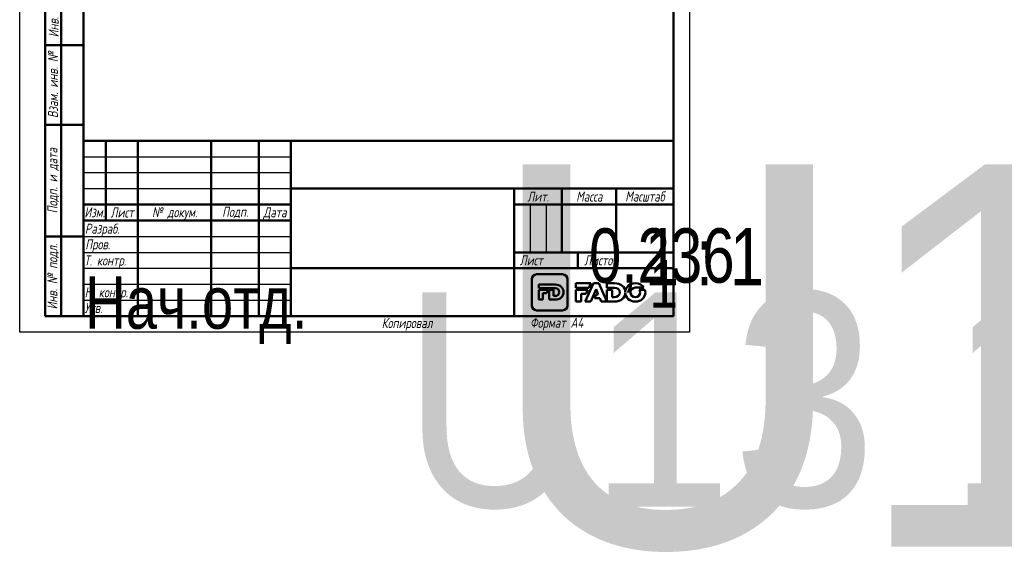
# Model space of a CAD drawing. Header units: millimetres. Extents: x -81 to 698, y -69 to 356.
# Tile 1 of 11: x 0 to 309, y -69 to 98. Entities that reach past the tile are written whole.
import ezdxf
from ezdxf.enums import TextEntityAlignment as Align

# ---------------------------------------------------------------- set-up
doc = ezdxf.new("R2018")
doc.units = ezdxf.units.MM
for name, color, linetype, lineweight in [('Заголовок (ГОСТ)', 7, 'Continuous', 50), ('Кромка (ГОСТ)', 7, 'Continuous', 50), ('Обозначение (ГОСТ)', 7, 'Continuous', 25), ('Эскизная геометрия (ГОСТ)', 7, 'Continuous', 50)]:
    doc.layers.add(name, color=color, linetype=linetype, lineweight=lineweight)
doc.styles.get("Standard").update_dxf_attribs({"font": 'GOST Common Italic.ttf'})
doc.styles.add('Альтернативный текст (ГОСТ)', font='txt', dxfattribs={"width": 0.8})

# ---------------------------------------------------------------- blocks, each defined once
blk = doc.blocks.new('ГОСТ - Доп. графы 1')
at = {"layer": 'Эскизная геометрия (ГОСТ)'}
for p, q in [((-12, 0), (-12, 145)), ((-12, 145), (0, 145)), ((-7, 145), (-7, 0)), ((-12, 110), (-7, 110)), ((-7, 110), (0, 110)), ((-12, 85), (-7, 85)), ((-7, 85), (0, 85)), ((-12, 60), (-7, 60)), ((-7, 60), (0, 60)), ((-12, 25), (-7, 25)), ((-7, 25), (0, 25)), ((0, 0), (-12, 0))]:
    blk.add_line(p, q, dxfattribs=at)
at = {"layer": 'Обозначение (ГОСТ)', "char_height": 3.17, "attachment_point": 5, "rotation": 90, "style": 'Альтернативный текст (ГОСТ)'}
for s, insert, width in [('\\fGOST Common|b0|i1;\\H3.1700;Подп. и дата', (-9.37, 127.41), 34.7679), ('\\fGOST Common|b0|i1;\\H3.1700;Инв. № дубл.', (-8.95, 97.55), 24.8438), ('\\fGOST Common|b0|i1;\\H3.1700;Взам. инв. №', (-9.58, 72.53), 24.8669), ('\\fGOST Common|b0|i1;\\H3.1700;Подп. и дата', (-9.5, 42.47), 35.1486), ('\\fGOST Common|b0|i1;\\H3.1700;Инв. № подл.', (-9.5, 12.41), 24.9618)]:
    blk.add_mtext(s, dxfattribs=dict(at, insert=insert, width=width))
at = {"layer": 'Обозначение (ГОСТ)', "lineweight": 30, "width": 0.8, "flags": 17}
for tag, p in [('Подп._и_дата_2', (-3.53, 127.51)), ('Инв._номер_дубликата', (-3.41, 97.47)), ('Взамен_инв._номера', (-3.46, 72.53)), ('Подп._и_дата_1', (-3.42, 42.35)), ('ИНВЕНТАРНЫЙ_НОМЕР', (-3.33, 12.68))]:
    blk.add_attdef(tag, text='', height=3.17, rotation=90, dxfattribs=at).set_placement(p, align=Align.MIDDLE_CENTER)
blk = doc.blocks.new('Основные надписи ГОСТ - Форма 1')
at = {"layer": 'Заголовок (ГОСТ)'}
for p, q in [((0, 55), (185, 55)), ((0, 0), (0, 55)), ((0, 0), (0, 55)), ((7, 55), (7, 30)), ((17, 55), (17, 0)), ((40, 55), (40, 0)), ((55, 55), (55, 0)), ((65, 55), (65, 0)), ((185, 0), (185, 55)), ((65, 40), (185, 40)), ((135, 40), (135, 0)), ((150, 40), (150, 20)), ((167, 40), (167, 20)), ((0, 35), (65, 35)), ((135, 35), (185, 35)), ((0, 30), (65, 30)), ((135, 20), (185, 20)), ((155, 20), (155, 15)), ((65, 15), (185, 15)), ((185, 0), (0, 0))]:
    blk.add_line(p, q, dxfattribs=at)
at = {"layer": 'Заголовок (ГОСТ)', "linetype": 'Continuous', "lineweight": 25}
for p, q in [((0, 50), (65, 50)), ((0, 45), (65, 45)), ((0, 40), (65, 40)), ((140, 35), (140, 20)), ((145, 35), (145, 20)), ((0, 25), (65, 25)), ((0, 20), (65, 20)), ((0, 15), (65, 15)), ((0, 10), (65, 10)), ((0, 5), (65, 5))]:
    blk.add_line(p, q, dxfattribs=at)
at = {"layer": 'Заголовок (ГОСТ)', "char_height": 3.17, "style": 'Альтернативный текст (ГОСТ)'}
for s, insert, width, attachment_point in [('\\fGOST Common|b0|i1;\\H3.1700;Лит.', (142.52, 37.49), 14.9766, 5), ('\\fGOST Common|b0|i1;\\H3.1700;Масса', (158.55, 37.51), 16.9878, 5), ('\\fGOST Common|b0|i1;\\H3.1700;Масштаб', (176.02, 37.53), 17.8316, 5), ('\\fGOST Common|b0|i1;\\H3.1700;Изм.', (3.5, 32.56), 6.9635, 5), ('\\fGOST Common|b0|i1;\\H3.1700;Лист', (12.1, 32.5), 10.0029, 5), ('\\fGOST Common|b0|i1;\\H3.1700;Подп.', (47.56, 32.45), 14.879, 5), ('\\A0;\\fGOST Common|b0|i1;\\H3.1700;№ докум.', (28.58, 32.16), 22.9069, 5), ('\\fGOST Common|b0|i1;\\H3.1700;Дата', (60.02, 32.24), 9.9614, 5), ('\\fGOST Common|b0|i1;\\H3.1700;Разраб.', (0.47, 27), 16.9971, 4), ('\\fGOST Common|b0|i1;\\H3.1700;Пров.', (0.56, 22.08), 17.0192, 4), ('\\A0;\\fGOST Common|b0|i1;\\H3.1700;Т. контр.', (0.23, 17.01), 16.9554, 4), ('\\fGOST Common|b0|i1;\\H3.1700;Лист', (140.37, 17.5), 10.5071, 5), ('\\fGOST Common|b0|i1;\\H3.1700;Листов', (162.21, 17.5), 14.3668, 5), ('\\A1;', (150.6, 17.54), 8.8313, 5), ('\\fGOST Common|b0|i1;\\H3.1700;Н. контр.', (0.36, 7.05), 16.9999, 4), ('\\fGOST Common|b0|i1;\\H3.1700;Утв.', (0.34, 2.52), 17.0083, 4), ('\\fGOST Common|b0|i1;\\H3.1700;Копировал', (93.48, -0.59), 19.7871, 1)]:
    blk.add_mtext(s, dxfattribs=dict(at, insert=insert, width=width, attachment_point=attachment_point))
at = {"layer": 'Заголовок (ГОСТ)', "lineweight": 30, "flags": 104}
for tag, height, width, p in [('Изм1', 2.89, 0.7, (3.51, 52.52)), ('Лист1', 2.89, 0.7, (12.03, 52.52)), ('Докум1', 2.89, 0.7, (28.54, 52.48)), ('Изм2', 2.89, 0.7, (3.5, 47.52)), ('Лист2', 2.89, 0.7, (12.01, 47.5)), ('Докум2', 2.89, 0.7, (28.53, 47.5)), ('Изм3', 2.89, 0.7, (3.5, 42.5)), ('Лист3', 2.89, 0.7, (12.01, 42.51)), ('Докум3', 2.89, 0.7, (28.51, 42.48)), ('Изм4', 2.89, 0.7, (3.51, 37.5)), ('Лист4', 2.89, 0.7, (12, 37.53)), ('Докум4', 2.89, 0.7, (28.51, 37.52)), ('НАИМЕНОВАНИЕ', 5, 0.8, (100.03, 29.98)), ('Литера', 3.5, 0.8, (137.52, 27.25)), ('Литера2', 3.5, 0.8, (142.51, 27.22)), ('Литера3', 3.5, 0.8, (147.52, 27.21)), ('Масса', 3.5, 0.8, (158.47, 27.53)), ('Масштаб', 3.5, 0.8, (176, 27.6)), ('Тип_документа', 3.17, 0.8, (100.08, 17.56)), ('Листов', 3.17, 0.8, (177.46, 17.58)), ('Материал_Класс', 3.5, 0.9, (100, 7.5))]:
    blk.add_attdef(tag, text='', height=height, dxfattribs=dict(at, width=width)).set_placement(p, align=Align.MIDDLE_CENTER)
for tag, height, width, p in [('Подп1', 2.89, 0.7, (40.01, 52.51)), ('Дата1', 2, 0.7, (55.01, 52.51)), ('Подп2', 2.89, 0.7, (40.01, 47.5)), ('Дата2', 2, 0.7, (55.01, 47.49)), ('Подп3', 2.89, 0.7, (40.01, 42.51)), ('Дата3', 2, 0.7, (55.02, 42.52)), ('Подп4', 2.89, 0.7, (40.01, 37.51)), ('Дата4', 2, 0.7, (55.02, 37.51)), ('АВТОР', 3.17, 0.8, (17.41, 27.49)), ('Разработал_Подп.', 2.89, 0.7, (40.05, 27.51)), ('ДАТА_СОЗДАНИЯ', 2, 0.7, (55.01, 27.51)), ('ПРОВЕРИЛ', 3.17, 0.8, (17.41, 22.53)), ('Проверил_Подп.', 2.89, 0.7, (40.05, 22.52)), ('ДАТА_ПРОВЕРКИ', 2, 0.7, (55.02, 22.51)), ('ТЕХНОЛОГ', 3.17, 0.8, (17.33, 17.54)), ('Технолог_Подп.', 2.89, 0.7, (40.05, 17.51)), ('Технолог_Дата', 2, 0.7, (55.01, 17.5)), ('Должность_руководителя', 3.17, 0.8, (0.52, 12.51)), ('НАЧ._ОТДЕЛА', 3.17, 0.8, (17.46, 12.45)), ('Руководитель_Подп.', 2.89, 0.7, (40.01, 12.5)), ('Руководитель_Дата', 2, 0.7, (55.01, 12.51)), ('НОРМОКОНТРОЛЬ', 3.17, 0.8, (17.37, 7.48)), ('Нормоконтроль_Подп.', 2.89, 0.7, (40.05, 7.52)), ('ДАТА_НОРМОКОНТРОЛЯ', 2, 0.7, (55.02, 7.51)), ('УТВЕРДИЛ', 3.17, 0.8, (17.4, 2.51)), ('Утвердил_Подп.', 2.89, 0.7, (40.05, 2.51)), ('ДАТА_УТВЕРЖДЕНИЯ', 2, 0.7, (55.01, 2.5))]:
    blk.add_attdef(tag, text='', height=height, dxfattribs=dict(at, width=width)).set_placement(p, align=Align.MIDDLE_LEFT)
for tag, height, p in [('ОБОЗНАЧЕНИЕ', 5, (125.33, 47.56)), ('ОРГАНИЗАЦИЯ', 3.5, (160.02, 7.6))]:
    blk.add_attdef(tag, text='', height=height, dxfattribs=at).set_placement(p, align=Align.MIDDLE_CENTER)
at = {"layer": 'Заголовок (ГОСТ)', "lineweight": 30, "width": 0.9, "flags": 104}
for tag, p in [('Материал_Наим.', (133.71, 9.75)), ('Материал_ГОСТ', (134.04, 4.06))]:
    blk.add_attdef(tag, text='', height=3.5, dxfattribs=at).set_placement(p, align=Align.MIDDLE_RIGHT)
blk = doc.blocks.new('Рамки ГОСТ_ граница 297x210')
at = {"layer": 'Кромка (ГОСТ)', "lineweight": 25}
for p, q in [((0, 0), (0, 297)), ((0, 297), (210, 297)), ((210, 297), (210, 0)), ((210, 0), (0, 0))]:
    blk.add_line(p, q, dxfattribs=at)
at = {"layer": 'Кромка (ГОСТ)'}
for p, q in [((205, 292), (20, 292)), ((20, 292), (20, 5)), ((205, 5), (205, 292)), ((20, 5), (205, 5))]:
    blk.add_line(p, q, dxfattribs=at)
at = {"layer": 'Кромка (ГОСТ)', "insert": (160, 4.5), "char_height": 3.17, "attachment_point": 1, "style": 'Альтернативный текст (ГОСТ)'}
blk.add_mtext('\\A1;\\fGOST Common|b0|i1;\\H3.1700;Формат A4', dxfattribs=at)

msp = doc.modelspace()

# ---------------------------------------------------------------- linework, layer by layer
at = {"layer": 'Эскизная геометрия (ГОСТ)', "linetype": 'Continuous'}
for p, q in [((160.505, 16.535), (160.505, 8.364)), ((170.162, 18.108), (162.063, 18.108)), ((171.722, 8.364), (171.722, 16.535)), ((162.71, 14.89), (162.71, 13.741)), ((167.836, 14.89), (162.71, 14.89)), ((162.71, 13.741), (167.856, 13.741)), ((162.71, 13.204), (162.71, 10.161)), ((165.622, 13.204), (162.71, 13.204)), ((165.186, 12.176), (165.622, 13.204)), ((167.326, 13.204), (166.027, 13.204)), ((166.027, 13.204), (166.027, 10.161)), ((167.326, 11.323), (167.326, 13.204)), ((162.71, 10.161), (164.009, 10.161)), ((164.009, 10.161), (164.009, 12.176)), ((164.009, 12.176), (165.186, 12.176)), ((166.027, 10.161), (167.809, 10.161)), ((167.856, 11.323), (167.326, 11.323)), ((162.063, 6.793), (170.162, 6.793))]:
    msp.add_line(p, q, dxfattribs=at)
at = {"layer": 'Эскизная геометрия (ГОСТ)'}
for p, q in [((174.341, 15.304), (174.341, 13.909)), ((178.997, 15.304), (174.341, 15.304)), ((174.341, 13.909), (178.375, 13.909)), ((174.341, 13.29), (174.341, 9.564)), ((178.098, 13.29), (174.341, 13.29)), ((179.882, 15.346), (177.299, 9.565)), ((177.512, 11.979), (178.098, 13.29)), ((178.375, 13.909), (178.997, 15.304)), ((179.066, 9.565), (180.68, 13.459)), ((181.502, 15.346), (179.882, 15.346)), ((180.68, 13.459), (181.355, 11.827)), ((184.085, 9.565), (181.502, 15.346)), ((184.085, 15.303), (184.085, 13.909)), ((186.426, 15.303), (184.085, 15.303)), ((184.085, 13.909), (186.452, 13.909)), ((184.085, 13.29), (184.085, 9.566)), ((185.766, 13.29), (184.085, 13.29)), ((185.766, 10.975), (185.766, 13.29)), ((189.851, 12.543), (189.847, 12.543)), ((189.847, 12.35), (189.849, 12.35)), ((192.989, 13.922), (195.708, 13.922)), ((196.008, 13.285), (194.227, 13.285)), ((174.341, 9.564), (176.022, 9.564)), ((176.022, 9.564), (176.022, 11.979)), ((176.022, 11.979), (177.512, 11.979)), ((177.299, 9.565), (179.066, 9.565)), ((180.699, 11.827), (180.191, 10.589)), ((180.191, 10.589), (181.841, 10.589)), ((181.355, 11.827), (180.699, 11.827)), ((181.841, 10.589), (182.282, 9.565)), ((182.282, 9.565), (184.085, 9.565)), ((184.085, 9.566), (186.391, 9.566)), ((186.452, 10.975), (185.766, 10.975))]:
    msp.add_line(p, q, dxfattribs=at)
at = {"layer": 'Эскизная геометрия (ГОСТ)', "linetype": 'Continuous'}
for points in [[(162.063, 18.108), (161.204, 18.108), (160.505, 17.403), (160.505, 16.535)], [(171.722, 16.535), (171.722, 17.403), (171.023, 18.108), (170.162, 18.108)], [(167.809, 10.161), (169.496, 10.161), (170.481, 11.175), (170.481, 12.539)], [(170.481, 12.539), (170.481, 13.917), (169.51, 14.89), (167.836, 14.89)], [(167.856, 13.741), (168.633, 13.741), (169.149, 13.289), (169.149, 12.532)], [(169.149, 12.532), (169.149, 11.757), (168.633, 11.323), (167.856, 11.323)], [(160.505, 8.364), (160.505, 7.496), (161.204, 6.793), (162.063, 6.793)], [(170.162, 6.793), (171.023, 6.793), (171.722, 7.496), (171.722, 8.364)]]:
    msp.add_open_spline(points, degree=3, dxfattribs=at)
at = {"layer": 'Эскизная геометрия (ГОСТ)'}
for points in [[(186.391, 9.566), (188.53, 9.566), (189.796, 10.745), (189.847, 12.35)], [(189.847, 12.543), (189.801, 14.167), (188.552, 15.303), (186.426, 15.303)], [(186.452, 13.909), (187.456, 13.909), (188.124, 13.361), (188.124, 12.443)], [(188.124, 12.443), (188.124, 11.5), (187.456, 10.975), (186.452, 10.975)], [(189.849, 12.35), (189.892, 10.784), (191.214, 9.554), (192.989, 9.554)], [(193.003, 15.304), (191.244, 15.304), (189.914, 14.079), (189.851, 12.543)], [(191.511, 12.429), (191.511, 13.243), (192.103, 13.922), (192.989, 13.922)], [(193.003, 10.937), (192.12, 10.937), (191.511, 11.631), (191.511, 12.429)], [(192.989, 9.554), (194.791, 9.554), (196.144, 10.842), (196.144, 12.429)], [(195.708, 13.922), (195.174, 14.754), (194.19, 15.304), (193.003, 15.304)], [(194.49, 12.429), (194.49, 11.616), (193.898, 10.937), (193.003, 10.937)], [(194.227, 13.285), (194.396, 13.04), (194.49, 12.742), (194.49, 12.429)], [(196.144, 12.429), (196.144, 12.728), (196.097, 13.015), (196.008, 13.285)]]:
    msp.add_open_spline(points, degree=3, dxfattribs=at)

# ---------------------------------------------------------------- block references
for name, p in [('Рамки ГОСТ_ граница 297x210', (0, 0)), ('ГОСТ - Доп. графы 1', (20, 5))]:
    msp.add_blockref(name, p)
ref = msp.add_blockref('Основные надписи ГОСТ - Форма 1', (20, 5))
lines = msp.add_mtext('\\W0.8000;Нач.отд.', dxfattribs={"layer": 'Заголовок (ГОСТ)', "insert": (20.522, 17.514), "char_height": 16.47596, "attachment_point": 1})
ref.add_attrib('Должность_руководителя', '', (20.522, 17.514), dxfattribs={"flags": 104}).embed_mtext(lines)
lines = msp.add_mtext('\\W0.8000;', dxfattribs={"layer": 'Заголовок (ГОСТ)', "insert": (37.411, 32.488), "char_height": 22.5926, "attachment_point": 1})
ref.add_attrib('АВТОР', '', (37.411, 32.488), dxfattribs={"flags": 104}).embed_mtext(lines)
lines = msp.add_mtext('\\W0.8000;', dxfattribs={"layer": 'Заголовок (ГОСТ)', "insert": (37.408, 27.526), "char_height": 22.5517, "attachment_point": 1})
ref.add_attrib('ПРОВЕРИЛ', '', (37.408, 27.526), dxfattribs={"flags": 104}).embed_mtext(lines)
lines = msp.add_mtext('\\W0.8000;', dxfattribs={"layer": 'Заголовок (ГОСТ)', "insert": (37.334, 22.543), "char_height": 22.671, "attachment_point": 1})
ref.add_attrib('ТЕХНОЛОГ', '', (37.334, 22.543), dxfattribs={"flags": 104}).embed_mtext(lines)
lines = msp.add_mtext('\\W0.8000;', dxfattribs={"layer": 'Заголовок (ГОСТ)', "insert": (37.462, 17.446), "char_height": 22.555, "attachment_point": 1})
ref.add_attrib('НАЧ._ОТДЕЛА', '', (37.462, 17.446), dxfattribs={"flags": 104}).embed_mtext(lines)
lines = msp.add_mtext('\\W0.8000;', dxfattribs={"layer": 'Заголовок (ГОСТ)', "insert": (37.375, 12.481), "char_height": 22.669, "attachment_point": 1})
ref.add_attrib('НОРМОКОНТРОЛЬ', '', (37.375, 12.481), dxfattribs={"flags": 104}).embed_mtext(lines)
lines = msp.add_mtext('\\W0.8000;', dxfattribs={"layer": 'Заголовок (ГОСТ)', "insert": (37.401, 7.507), "char_height": 22.613, "attachment_point": 1})
ref.add_attrib('УТВЕРДИЛ', '', (37.401, 7.507), dxfattribs={"flags": 104}).embed_mtext(lines)
lines = msp.add_mtext('U13', dxfattribs={"layer": 'Заголовок (ГОСТ)', "insert": (145.326, 52.559), "char_height": 119.843, "attachment_point": 1})
ref.add_attrib('ОБОЗНАЧЕНИЕ', '', (145.326, 52.559), dxfattribs={"flags": 104}).embed_mtext(lines)
lines = msp.add_mtext('\\W0.8000;', dxfattribs={"layer": 'Заголовок (ГОСТ)', "insert": (120.031, 34.975), "char_height": 69.6093, "attachment_point": 1})
ref.add_attrib('НАИМЕНОВАНИЕ', '', (120.031, 34.975), dxfattribs={"flags": 104}).embed_mtext(lines)
lines = msp.add_mtext('\\W0.8000;', dxfattribs={"layer": 'Заголовок (ГОСТ)', "insert": (120.078, 22.558), "char_height": 69.7033, "attachment_point": 1})
ref.add_attrib('Тип_документа', '', (120.078, 22.558), dxfattribs={"flags": 104}).embed_mtext(lines)
lines = msp.add_mtext('\\W0.9000;U13 18.03.2020', dxfattribs={"layer": 'Заголовок (ГОСТ)', "insert": (120, 12.5), "char_height": 67.25762, "attachment_point": 1})
ref.add_attrib('Материал_Класс', '', (120, 12.5), dxfattribs={"flags": 104}).embed_mtext(lines)
lines = msp.add_mtext('\\W0.9000;', dxfattribs={"layer": 'Заголовок (ГОСТ)', "insert": (153.707, 14.751), "char_height": 66.9754, "attachment_point": 1})
ref.add_attrib('Материал_Наим.', '', (153.707, 14.751), dxfattribs={"flags": 104}).embed_mtext(lines)
lines = msp.add_mtext('\\W0.9000;', dxfattribs={"layer": 'Заголовок (ГОСТ)', "insert": (154.04, 9.057), "char_height": 66.7532, "attachment_point": 1})
ref.add_attrib('Материал_ГОСТ', '', (154.04, 9.057), dxfattribs={"flags": 104}).embed_mtext(lines)
lines = msp.add_mtext('\\W0.8000;', dxfattribs={"layer": 'Заголовок (ГОСТ)', "insert": (157.52, 32.251), "char_height": 5.0288, "attachment_point": 1})
ref.add_attrib('Литера', '', (157.52, 32.251), dxfattribs={"flags": 104}).embed_mtext(lines)
lines = msp.add_mtext('\\W0.8000;', dxfattribs={"layer": 'Заголовок (ГОСТ)', "insert": (162.512, 32.221), "char_height": 5.0288, "attachment_point": 1})
ref.add_attrib('Литера2', '', (162.512, 32.221), dxfattribs={"flags": 104}).embed_mtext(lines)
lines = msp.add_mtext('\\W0.8000;', dxfattribs={"layer": 'Заголовок (ГОСТ)', "insert": (167.518, 32.211), "char_height": 5.017, "attachment_point": 1})
ref.add_attrib('Литера3', '', (167.518, 32.211), dxfattribs={"flags": 104}).embed_mtext(lines)
lines = msp.add_mtext('\\W0.8000;0,236', dxfattribs={"layer": 'Заголовок (ГОСТ)', "insert": (178.469, 32.533), "char_height": 17.04355, "attachment_point": 1})
ref.add_attrib('Масса', '', (178.469, 32.533), dxfattribs={"flags": 104}).embed_mtext(lines)
lines = msp.add_mtext('\\W0.8000;1 : 1', dxfattribs={"layer": 'Заголовок (ГОСТ)', "insert": (195.997, 32.603), "char_height": 17.94756, "attachment_point": 1})
ref.add_attrib('Масштаб', '', (195.997, 32.603), dxfattribs={"flags": 104}).embed_mtext(lines)
lines = msp.add_mtext('\\W0.8000;1', dxfattribs={"layer": 'Заголовок (ГОСТ)', "insert": (197.459, 22.579), "char_height": 14.9653, "attachment_point": 1})
ref.add_attrib('Листов', '', (197.459, 22.579), dxfattribs={"flags": 104}).embed_mtext(lines)
lines = msp.add_mtext('\\W0.7000;', dxfattribs={"layer": 'Заголовок (ГОСТ)', "insert": (75.012, 57.513), "char_height": 9.9845, "attachment_point": 1})
ref.add_attrib('Дата1', '', (75.012, 57.513), dxfattribs={"flags": 104}).embed_mtext(lines)
lines = msp.add_mtext('\\W0.7000;', dxfattribs={"layer": 'Заголовок (ГОСТ)', "insert": (75.012, 52.491), "char_height": 9.9845, "attachment_point": 1})
ref.add_attrib('Дата2', '', (75.012, 52.491), dxfattribs={"flags": 104}).embed_mtext(lines)
lines = msp.add_mtext('\\W0.7000;', dxfattribs={"layer": 'Заголовок (ГОСТ)', "insert": (75.023, 47.521), "char_height": 9.9712, "attachment_point": 1})
ref.add_attrib('Дата3', '', (75.023, 47.521), dxfattribs={"flags": 104}).embed_mtext(lines)
lines = msp.add_mtext('\\W0.7000;', dxfattribs={"layer": 'Заголовок (ГОСТ)', "insert": (75.023, 42.509), "char_height": 9.9886, "attachment_point": 1})
ref.add_attrib('Дата4', '', (75.023, 42.509), dxfattribs={"flags": 104}).embed_mtext(lines)
lines = msp.add_mtext('\\W0.7000;', dxfattribs={"layer": 'Заголовок (ГОСТ)', "insert": (75.009, 32.511), "char_height": 9.9804, "attachment_point": 1})
ref.add_attrib('ДАТА_СОЗДАНИЯ', '', (75.009, 32.511), dxfattribs={"flags": 104}).embed_mtext(lines)
lines = msp.add_mtext('\\W0.7000;', dxfattribs={"layer": 'Заголовок (ГОСТ)', "insert": (75.022, 27.51), "char_height": 9.9577, "attachment_point": 1})
ref.add_attrib('ДАТА_ПРОВЕРКИ', '', (75.022, 27.51), dxfattribs={"flags": 104}).embed_mtext(lines)
lines = msp.add_mtext('\\W0.7000;', dxfattribs={"layer": 'Заголовок (ГОСТ)', "insert": (75.015, 22.503), "char_height": 9.9863, "attachment_point": 1})
ref.add_attrib('Технолог_Дата', '', (75.015, 22.503), dxfattribs={"flags": 104}).embed_mtext(lines)
lines = msp.add_mtext('\\W0.7000;', dxfattribs={"layer": 'Заголовок (ГОСТ)', "insert": (75.01, 17.509), "char_height": 9.9902, "attachment_point": 1})
ref.add_attrib('Руководитель_Дата', '', (75.01, 17.509), dxfattribs={"flags": 104}).embed_mtext(lines)
lines = msp.add_mtext('\\W0.7000;', dxfattribs={"layer": 'Заголовок (ГОСТ)', "insert": (75.024, 12.511), "char_height": 9.9825, "attachment_point": 1})
ref.add_attrib('ДАТА_НОРМОКОНТРОЛЯ', '', (75.024, 12.511), dxfattribs={"flags": 104}).embed_mtext(lines)
lines = msp.add_mtext('\\W0.7000;', dxfattribs={"layer": 'Заголовок (ГОСТ)', "insert": (75.009, 7.498), "char_height": 9.9968, "attachment_point": 1})
ref.add_attrib('ДАТА_УТВЕРЖДЕНИЯ', '', (75.009, 7.498), dxfattribs={"flags": 104}).embed_mtext(lines)
lines = msp.add_mtext('\\W0.7000;', dxfattribs={"layer": 'Заголовок (ГОСТ)', "insert": (60.014, 57.512), "char_height": 14.92, "attachment_point": 1})
ref.add_attrib('Подп1', '', (60.014, 57.512), dxfattribs={"flags": 104}).embed_mtext(lines)
lines = msp.add_mtext('\\W0.7000;', dxfattribs={"layer": 'Заголовок (ГОСТ)', "insert": (60.014, 52.503), "char_height": 14.9856, "attachment_point": 1})
ref.add_attrib('Подп2', '', (60.014, 52.503), dxfattribs={"flags": 104}).embed_mtext(lines)
lines = msp.add_mtext('\\W0.7000;', dxfattribs={"layer": 'Заголовок (ГОСТ)', "insert": (60.014, 47.515), "char_height": 14.9856, "attachment_point": 1})
ref.add_attrib('Подп3', '', (60.014, 47.515), dxfattribs={"flags": 104}).embed_mtext(lines)
lines = msp.add_mtext('\\W0.7000;', dxfattribs={"layer": 'Заголовок (ГОСТ)', "insert": (60.014, 42.506), "char_height": 14.9659, "attachment_point": 1})
ref.add_attrib('Подп4', '', (60.014, 42.506), dxfattribs={"flags": 104}).embed_mtext(lines)
lines = msp.add_mtext('\\W0.7000;', dxfattribs={"layer": 'Заголовок (ГОСТ)', "insert": (60.045, 32.514), "char_height": 14.9596, "attachment_point": 1})
ref.add_attrib('Разработал_Подп.', '', (60.045, 32.514), dxfattribs={"flags": 104}).embed_mtext(lines)
lines = msp.add_mtext('\\W0.7000;', dxfattribs={"layer": 'Заголовок (ГОСТ)', "insert": (60.045, 27.525), "char_height": 14.9397, "attachment_point": 1})
ref.add_attrib('Проверил_Подп.', '', (60.045, 27.525), dxfattribs={"flags": 104}).embed_mtext(lines)
lines = msp.add_mtext('\\W0.7000;', dxfattribs={"layer": 'Заголовок (ГОСТ)', "insert": (60.045, 22.515), "char_height": 14.9397, "attachment_point": 1})
ref.add_attrib('Технолог_Подп.', '', (60.045, 22.515), dxfattribs={"flags": 104}).embed_mtext(lines)
lines = msp.add_mtext('\\W0.7000;', dxfattribs={"layer": 'Заголовок (ГОСТ)', "insert": (60.005, 17.505), "char_height": 14.9795, "attachment_point": 1})
ref.add_attrib('Руководитель_Подп.', '', (60.005, 17.505), dxfattribs={"flags": 104}).embed_mtext(lines)
lines = msp.add_mtext('\\W0.7000;', dxfattribs={"layer": 'Заголовок (ГОСТ)', "insert": (60.045, 12.515), "char_height": 14.9397, "attachment_point": 1})
ref.add_attrib('Нормоконтроль_Подп.', '', (60.045, 12.515), dxfattribs={"flags": 104}).embed_mtext(lines)
lines = msp.add_mtext('\\W0.7000;', dxfattribs={"layer": 'Заголовок (ГОСТ)', "insert": (60.045, 7.505), "char_height": 14.9596, "attachment_point": 1})
ref.add_attrib('Утвердил_Подп.', '', (60.045, 7.505), dxfattribs={"flags": 104}).embed_mtext(lines)
lines = msp.add_mtext('\\W0.7000;', dxfattribs={"layer": 'Заголовок (ГОСТ)', "insert": (48.542, 57.483), "char_height": 22.947, "attachment_point": 1})
ref.add_attrib('Докум1', '', (48.542, 57.483), dxfattribs={"flags": 104}).embed_mtext(lines)
lines = msp.add_mtext('\\W0.7000;', dxfattribs={"layer": 'Заголовок (ГОСТ)', "insert": (48.526, 52.497), "char_height": 22.9782, "attachment_point": 1})
ref.add_attrib('Докум2', '', (48.526, 52.497), dxfattribs={"flags": 104}).embed_mtext(lines)
lines = msp.add_mtext('\\W0.7000;', dxfattribs={"layer": 'Заголовок (ГОСТ)', "insert": (48.51, 47.479), "char_height": 22.947, "attachment_point": 1})
ref.add_attrib('Докум3', '', (48.51, 47.479), dxfattribs={"flags": 104}).embed_mtext(lines)
lines = msp.add_mtext('\\W0.7000;', dxfattribs={"layer": 'Заголовок (ГОСТ)', "insert": (48.515, 42.52), "char_height": 22.9741, "attachment_point": 1})
ref.add_attrib('Докум4', '', (48.515, 42.52), dxfattribs={"flags": 104}).embed_mtext(lines)
lines = msp.add_mtext('\\W0.7000;', dxfattribs={"layer": 'Заголовок (ГОСТ)', "insert": (32.031, 57.516), "char_height": 9.9931, "attachment_point": 1})
ref.add_attrib('Лист1', '', (32.031, 57.516), dxfattribs={"flags": 104}).embed_mtext(lines)
lines = msp.add_mtext('\\W0.7000;', dxfattribs={"layer": 'Заголовок (ГОСТ)', "insert": (32.012, 52.504), "char_height": 9.9781, "attachment_point": 1})
ref.add_attrib('Лист2', '', (32.012, 52.504), dxfattribs={"flags": 104}).embed_mtext(lines)
lines = msp.add_mtext('\\W0.7000;', dxfattribs={"layer": 'Заголовок (ГОСТ)', "insert": (32.012, 47.508), "char_height": 9.9781, "attachment_point": 1})
ref.add_attrib('Лист3', '', (32.012, 47.508), dxfattribs={"flags": 104}).embed_mtext(lines)
lines = msp.add_mtext('\\W0.7000;', dxfattribs={"layer": 'Заголовок (ГОСТ)', "insert": (32.004, 42.526), "char_height": 9.9936, "attachment_point": 1})
ref.add_attrib('Лист4', '', (32.004, 42.526), dxfattribs={"flags": 104}).embed_mtext(lines)
lines = msp.add_mtext('\\W0.7000;', dxfattribs={"layer": 'Заголовок (ГОСТ)', "insert": (23.513, 57.516), "char_height": 7.004, "attachment_point": 1})
ref.add_attrib('Изм1', '', (23.513, 57.516), dxfattribs={"flags": 104}).embed_mtext(lines)
lines = msp.add_mtext('\\W0.7000;', dxfattribs={"layer": 'Заголовок (ГОСТ)', "insert": (23.504, 52.521), "char_height": 6.9877, "attachment_point": 1})
ref.add_attrib('Изм2', '', (23.504, 52.521), dxfattribs={"flags": 104}).embed_mtext(lines)
lines = msp.add_mtext('\\W0.7000;', dxfattribs={"layer": 'Заголовок (ГОСТ)', "insert": (23.504, 47.5), "char_height": 7.0203, "attachment_point": 1})
ref.add_attrib('Изм3', '', (23.504, 47.5), dxfattribs={"flags": 104}).embed_mtext(lines)
lines = msp.add_mtext('\\W0.7000;', dxfattribs={"layer": 'Заголовок (ГОСТ)', "insert": (23.513, 42.504), "char_height": 7.004, "attachment_point": 1})
ref.add_attrib('Изм4', '', (23.513, 42.504), dxfattribs={"flags": 104}).embed_mtext(lines)

doc.saveas('drawing.dxf')
